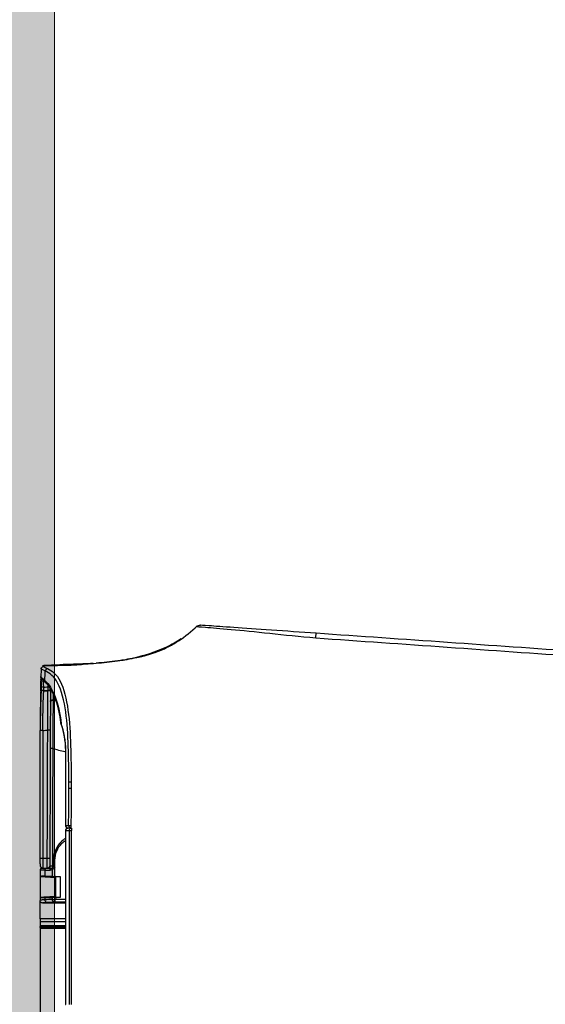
# Model space of a CAD drawing. Header units: millimetres. Extents: x 922208 to 1069538, y -182208 to -99877.
# Tile 40 of 256: x 971100 to 971202, y -170496 to -170304. Entities that reach past the tile are written whole.
import ezdxf

# ---------------------------------------------------------------- set-up
doc = ezdxf.new("R2010")
doc.units = ezdxf.units.MM
doc.header["$MEASUREMENT"] = 0
doc.linetypes.add('HIDDEN', pattern=[20, 10, -10])
doc.layers.add('IS_KLIM_urządzenia', color=3, linetype='Continuous')
for name, color, linetype, lineweight in [('IS_POWRÓT', 5, 'HIDDEN', 30), ('Nowe_220-A Ściany_Nr_pióra__19', 255, 'Continuous', 0), ('Nowe_220-A Ściany_Nr_pióra__27', 7, 'Continuous', 25)]:
    doc.layers.add(name, color=color, linetype=linetype, lineweight=lineweight)

# ---------------------------------------------------------------- blocks, each defined once
blk = doc.blocks.new('parter01')
at = {"layer": 'Nowe_220-A Ściany_Nr_pióra__19', "linetype": 'Continuous', "lineweight": 0}
blk.add_hatch(color=255, dxfattribs=at).paths.add_polyline_path([(971106.55074, -110150.02068), (970866.55073, -110150.02068), (970866.55073, -111767.85763), (971106.55074, -111767.85763)])
at = {"layer": 'Nowe_220-A Ściany_Nr_pióra__27', "color": 7, "linetype": 'Continuous', "lineweight": 0}
blk.add_lwpolyline([(971106.55073, -111767.85763), (971106.55073, -110150.02068)], dxfattribs=at)
blk = doc.blocks.new('G$CFEA986A8')
at = {"layer": 'IS_KLIM_urządzenia', "linetype": 'Continuous'}
for p, q in [((53.93, 200.11), (53.93, 200.96)), ((54.23, 201.26), (55.52, 201.26)), ((54.24, 200.26), (54.24, 199.31)), ((55.48, 200.26), (54.24, 200.26)), ((55.51, 198.89), (55.48, 200.26)), ((55.52, 201.26), (55.54, 201.26)), ((55.54, 201.26), (55.69, 198.26)), ((55.54, 201.26), (59.6, 201.26)), ((59.62, 201.26), (60.17, 201.26)), ((60.06, 200.26), (59.65, 200.26)), ((64.28, 201.26), (65.29, 201.26)), ((65.09, 201.06), (65.09, 200.26)), ((65.09, 200.26), (65.09, 196.29)), ((65.49, 201.26), (65.29, 201.26)), ((65.29, 200.27), (65.29, 201.26)), ((65.29, 200.27), (65.49, 200.27)), ((65.29, 196.29), (65.29, 200.27)), ((65.49, 201.26), (209.47, 201.26)), ((65.49, 201.26), (65.49, 200.27)), ((65.49, 200.27), (65.5, 196.29)), ((65.69, 200.26), (65.69, 201.06)), ((65.7, 196.29), (65.69, 200.26)), ((53.93, 199.16), (53.93, 200.11)), ((46.54, 196.29), (46.54, 196.24)), ((46.54, 195.58), (46.54, 195.13)), ((80.5, 196.29), (80.5, 196.24))]:
    blk.add_line(p, q, dxfattribs=at)
for centre, radius, start, end in [((18.72, 200.56), 0.5, 357.7294, 89), ((65.29, 201.06), 0.2, 90, 179.94), ((65.49, 201.06), 0.2, 0.06, 90), ((25.66, 196.65), 0.5, 72.0675, 83.6302)]:
    blk.add_arc(centre, radius, start, end, dxfattribs=at)
at = {"layer": 'IS_KLIM_urządzenia', "linetype": 'Continuous', "extrusion": (0, 0, -1)}
for centre, radius, start, end in [((-54.23, 200.96), 0.3, 0, 90), ((-18.69, 199.74), 0.5, 182.0496, 269.8), ((-45.54, 195.79), 0.5, 90, 180), ((-46.54, 195.79), 0.5, 0, 90)]:
    blk.add_arc(centre, radius, start, end, dxfattribs=at)
at = {"layer": 'IS_KLIM_urządzenia', "linetype": 'Continuous'}
for centre, major_axis, ratio, start_param, end_param in [((14.93, 200.53), (-0.026, 0.499), 0.9983, 0, 1.502362), ((15.36, 199.79), (0.457, 0.203), 0.909388, 1.232542, 2.687909), ((16.45, 200.61), (0.144, 0.479), 0.997743, 0.012939, 0.345034), ((16.95, 200.59), (-0.009, -0.5), 0.866632, 1.552217, 3.141593), ((17.2, 199.87), (0.375, 0.331), 0.874767, 6.258498, 7.242676), ((18.12, 200.57), (-0.009, -0.5), 0.86661, 1.552873, 3.141593), ((26.93, 200.73), (0, 0.5), 0.034873, 4.714126, 6.335137), ((26.98, 200.73), (0, -0.5), 0.034873, 1.572542, 3.193553), ((51.98, 200.73), (0, -0.5), 0.034873, 1.572542, 3.193984), ((54.23, 200.11), (-0.3, 0), 0.500503, 4.682189, 6.283185), ((60.06, 200.01), (-0.499, 0.025), 0.499537, 3.242371, 4.737227), ((60.17, 200.76), (0, 0.5), 0.996195, 4.713166, 6.283185), ((65.29, 200.26), (0.2, 0), 0.005236, 1.570788, 3.141593), ((65.49, 200.26), (0.2, 0), 0.005236, 0, 1.570791), ((18.08, 199.73), (-0.002, 0.5), 0.86639, 4.116092, 4.679302), ((21.31, 198.76), (-0.002, 0.49), 0.738248, 0, 1.638372), ((26.9, 199.77), (0.002, -0.5), 0.034879, 0, 1.57242), ((51.98, 199.85), (0.002, -0.5), 0.034879, 0, 1.57242), ((52.33, 198.36), (0, 0.3), 0.034873, 4.714134, 6.283185), ((53.41, 199.86), (0.002, -0.5), 0.988846, 0, 1.567605), ((53.43, 199.83), (-0.5, 0), 0.97477, 1.576144, 3.141593), ((53.43, 198.86), (-0.5, 0), 0.003693, 1.579523, 2.534048), ((53.43, 198.36), (0, 0.3), 0.034873, 4.714134, 6.283185), ((53.65, 198.39), (0.084, -0.288), 0.033955, 1.562656, 3.141593), ((54.11, 198.74), (-0.256, 0.157), 0.454954, 4.950735, 6.283185), ((54.23, 199.16), (-0.3, 0), 0.500503, 4.682189, 6.283185), ((59.99, 198.58), (-0.499, 0.025), 0.499537, 3.242371, 4.737227), ((59.98, 198.33), (0.5, 0), 0.001724, 0.087267, 1.535915), ((25.66, 196.65), (0.055, 0.497), 0.256635, 6.28316, 6.727423), ((25.66, 196.65), (-0.154, -0.476), 0.571177, 3.141593, 3.672186), ((30.87, 195.79), (0, 0.5), 0.010876, 0, 0.428815), ((45.54, 195.79), (0, 0.5), 0.009623, 0, 0.426438), ((45.54, 195.79), (-0.5, 0), 0.910452, 3.141593, 4.716369), ((45.54, 195.22), (-0.5, 0), 0.910238, 3.141593, 4.716614), ((45.54, 195.22), (-0.001, 0.5), 0.004977, 0.42694, 1.572622), ((45.54, 195.22), (-0.5, 0), 0.001837, 1.565823, 3.141593), ((46.54, 195.79), (-0.5, 0), 0.894842, 4.712389, 6.283185), ((46.54, 195.13), (-0.5, 0), 0.894842, 4.712389, 6.283185), ((46.54, 195.13), (-0.5, 0), 0.001524, 0, 1.570796)]:
    blk.add_ellipse(centre, major_axis=major_axis, ratio=ratio, start_param=start_param, end_param=end_param, dxfattribs=at)
at = {"layer": 'IS_KLIM_urządzenia', "linetype": 'Continuous', "extrusion": (0, 0, -1)}
for centre, major_axis, ratio, start_param, end_param in [((54.23, 199.26), (0, -2), 0.005231, 3.141593, 4.188473), ((55.62, 199.26), (0.11, -2), 0.052397, 2.097475, 3.144355), ((53.43, 199.16), (0.479, -0.142), 1, 5.994256, 6.545048), ((53.44, 199.31), (0.771, -0.214), 1, 6.012747, 6.56354)]:
    blk.add_ellipse(centre, major_axis=major_axis, ratio=ratio, start_param=start_param, end_param=end_param, dxfattribs=at)
at = {"layer": 'IS_KLIM_urządzenia', "linetype": 'Continuous'}
for points, knots in [([(14.21, 200.54), (14.17, 199.53), (14.12, 197.84), (14.05, 195.45), (13.98, 193.38), (13.88, 191.32), (13.68, 188.56), (13.37, 185.89), (13.01, 183.93), (12.88, 183.33)], [0, 0, 0, 0, 0.174844, 0.294563, 0.414282, 0.534001, 0.653719, 0.893157, 1, 1, 1, 1]), ([(14.29, 200.81), (14.28, 199.72), (14.24, 198.12), (14.2, 196.18), (14.17, 195.22), (14.15, 194.58), (14.11, 194.03), (14.06, 193.38), (13.96, 192.48), (13.91, 191.88), (13.89, 191.63)], [0, 0, 0, 0, 0.261726, 0.374815, 0.426057, 0.47543, 0.525874, 0.58018, 0.704159, 1, 1, 1, 1]), ([(14.21, 200.54), (14.21, 200.54), (14.21, 200.54), (14.21, 200.54), (14.24, 200.54), (14.28, 200.54), (14.28, 200.54), (14.28, 200.54)], [0, 0, 0, 0, 0.184418, 0.184418, 0.99996, 0.99996, 1, 1, 1, 1]), ([(14.91, 201.03), (14.8, 201.03), (14.8, 201.03), (14.72, 201.02), (14.69, 201.02), (14.69, 201.02)], [0, 0, 0, 0, 0.500965, 0.500965, 1, 1, 1, 1]), ([(14.91, 201.03), (15.24, 201.05), (15.57, 201.07), (16.08, 201.09), (16.24, 201.1), (16.41, 201.11)], [0, 0, 0, 0, 0.665624, 0.665624, 1, 1, 1, 1]), ([(17.18, 200.33), (16.78, 200.31), (16.38, 200.3), (15.77, 200.27), (15.55, 200.26), (15.33, 200.25)], [0, 0, 0, 0, 0.64643, 0.64643, 1, 1, 1, 1]), ([(37.02, 195.65), (34.71, 195.64), (32.4, 195.69), (27.8, 195.82), (25.48, 195.94), (21.18, 196.55), (19.11, 197.06), (16.41, 198.49), (15.73, 199.37), (15.33, 200.25)], [0, 0, 0, 0, 0.25, 0.25, 0.5, 0.5, 0.75, 0.75, 1, 1, 1, 1]), ([(17.58, 200.19), (17.53, 200.24), (17.28, 200.53), (17.02, 200.81), (16.81, 200.97), (16.69, 201.07), (16.57, 201.09), (16.54, 201.1)], [0, 0, 0, 0, 0.095996, 0.59266, 0.84646, 0.967214, 1, 1, 1, 1]), ([(19.22, 201.14), (18.71, 201.12), (17.99, 201.09), (17.43, 201.08), (17.25, 201.08)], [0, 0, 0, 0, 0.627909, 1, 1, 1, 1]), ([(18.55, 200.55), (18.38, 200.55), (18.22, 200.56), (17.83, 200.56), (17.6, 200.57), (17.38, 200.57)], [0, 0, 0, 0, 0.427577, 0.427577, 1, 1, 1, 1]), ([(18.12, 201.07), (18.26, 201.06), (18.38, 201.06), (18.64, 201.06), (18.72, 201.06), (18.72, 201.06)], [0, 0, 0, 0, 0.352743, 0.352743, 1, 1, 1, 1]), ([(18.52, 199.72), (18.52, 199.8), (18.52, 199.88), (18.53, 200.16), (18.54, 200.35), (18.55, 200.55)], [0, 0, 0, 0, 0.293814, 0.293814, 1, 1, 1, 1]), ([(18.72, 201.06), (18.72, 201.06), (19.6, 201.08), (22.63, 201.19), (24.74, 201.23), (26.93, 201.23)], [0, 0, 0, 0, 0.5, 0.5, 1, 1, 1, 1]), ([(19.22, 200.54), (19.21, 200.34), (19.2, 200.13), (19.19, 199.86), (19.19, 199.79), (19.18, 199.72)], [0, 0, 0, 0, 0.736288, 0.736288, 1, 1, 1, 1]), ([(19.22, 201.14), (19.58, 201.15), (20.3, 201.17), (21.53, 201.2), (23.05, 201.22), (24.87, 201.23), (26.28, 201.23), (26.98, 201.23)], [0, 0, 0, 0, 0.163195, 0.329907, 0.49928, 0.750989, 1, 1, 1, 1]), ([(26.95, 200.73), (24.89, 200.73), (22.89, 200.68), (20.05, 200.57), (19.22, 200.54), (19.22, 200.54)], [0, 0, 0, 0, 0.5, 0.5, 1, 1, 1, 1]), ([(26.95, 200.73), (26.95, 200.72), (26.95, 200.7), (26.94, 200.38), (26.92, 200.07), (26.91, 199.77)], [0, 0, 0, 0, 0.050907, 0.050907, 1, 1, 1, 1]), ([(26.99, 200.73), (27.33, 200.73), (27.66, 200.73), (29.33, 200.73), (30.66, 200.73), (37.32, 200.73), (42.65, 200.73), (49.32, 200.73), (50.66, 200.73), (52, 200.73)], [0, 0, 0, 0, 0.039967, 0.039967, 0.199835, 0.199835, 0.839306, 0.839306, 1, 1, 1, 1]), ([(53.93, 200.67), (53.93, 200.68), (53.93, 200.75), (53.89, 200.86), (53.81, 200.99), (53.72, 201.07), (53.63, 201.12), (53.56, 201.15), (53.47, 201.17), (53.32, 201.19), (53.02, 201.21), (52.48, 201.23), (52.05, 201.23), (51.82, 201.23), (51.78, 201.23)], [0, 0, 0, 0, 0.008737, 0.069232, 0.117614, 0.159413, 0.196322, 0.230426, 0.272625, 0.360337, 0.57868, 0.76722, 0.964188, 1, 1, 1, 1]), ([(52, 200.73), (52.12, 200.73), (52.25, 200.73), (52.58, 200.73), (52.8, 200.73), (53.18, 200.72), (53.35, 200.71), (53.63, 200.7), (53.74, 200.69), (53.89, 200.68), (53.93, 200.67), (53.93, 200.66)], [0, 0, 0, 0, 0.119883, 0.119883, 0.339691, 0.339691, 0.55974, 0.55974, 0.779888, 0.779888, 1, 1, 1, 1]), ([(59.65, 200.26), (59.66, 200.45), (59.66, 200.63), (59.66, 200.92), (59.65, 201.04), (59.64, 201.21), (59.63, 201.26), (59.62, 201.26)], [0, 0, 0, 0, 0.320954, 0.320954, 0.641904, 0.641904, 1, 1, 1, 1]), ([(59.99, 198.83), (60, 199.08), (60.01, 199.33), (60.04, 199.8), (60.05, 200.03), (60.06, 200.26)], [0, 0, 0, 0, 0.522709, 0.522709, 1, 1, 1, 1]), ([(60.06, 200.26), (60.07, 200.47), (60.08, 200.67), (60.1, 200.96), (60.11, 201.07), (60.14, 201.22), (60.16, 201.26), (60.17, 201.26)], [0, 0, 0, 0, 0.353708, 0.353708, 0.676927, 0.676927, 1, 1, 1, 1]), ([(63.8, 201.26), (62.76, 201.26), (61.72, 201.26), (60.66, 201.26), (60.64, 201.26), (60.48, 201.26), (60.33, 201.26), (60.18, 201.26)], [0, 0, 0, 0, 0.863472, 0.863472, 0.877231, 0.877231, 1, 1, 1, 1]), ([(60.67, 200.76), (60.65, 200.76), (60.64, 200.73), (60.61, 200.62), (60.6, 200.54), (60.57, 200.31), (60.56, 200.17), (60.56, 200.01)], [0, 0, 0, 0, 0.323211, 0.323211, 0.646457, 0.646457, 1, 1, 1, 1]), ([(14.86, 199.79), (15.27, 198.9), (15.97, 198.03), (18.72, 196.62), (20.82, 196.12), (25.21, 195.49), (27.58, 195.36), (32.29, 195.23), (34.65, 195.19), (37.02, 195.19)], [0, 0, 0, 0, 0.25, 0.25, 0.5, 0.5, 0.75, 0.75, 1, 1, 1, 1]), ([(25.22, 197.23), (24.9, 197.26), (23.92, 197.39), (22.4, 197.73), (20.73, 198.24), (19.32, 198.86), (18.3, 199.5), (17.85, 199.92), (17.7, 200.1)], [0, 0, 0, 0, 0.087973, 0.275439, 0.466673, 0.659321, 0.855696, 1, 1, 1, 1]), ([(19.17, 199.24), (19.58, 199.24), (20.23, 199.24), (22.58, 199.25), (24.7, 199.26), (26.9, 199.27)], [0, 0, 0, 0, 0.359642, 0.359642, 1, 1, 1, 1]), ([(26.91, 199.77), (24.85, 199.75), (22.86, 199.74), (20.02, 199.72), (19.18, 199.72), (19.18, 199.72)], [0, 0, 0, 0, 0.5, 0.5, 1, 1, 1, 1]), ([(19.71, 198.73), (19.85, 198.73), (20, 198.72), (20.4, 198.72), (20.63, 198.72), (20.94, 198.72)], [0, 0, 0, 0, 0.37651, 0.37651, 1, 1, 1, 1]), ([(20.94, 198.72), (20.95, 198.72), (20.96, 198.72), (20.97, 198.72), (20.97, 198.72), (20.97, 198.72), (20.97, 198.72), (20.97, 198.71), (20.97, 198.71), (20.97, 198.71), (20.97, 198.71), (20.98, 198.71), (20.98, 198.71), (20.98, 198.71)], [0, 0, 0, 0, 0.615634, 0.615634, 0.835116, 0.835116, 0.937229, 0.937229, 0.970666, 0.970666, 0.991316, 0.991316, 1, 1, 1, 1]), ([(21.06, 198.72), (22.51, 198.73), (24.09, 198.74), (27.27, 198.76), (28.87, 198.77), (30.48, 198.77)], [0, 0, 0, 0, 0.5, 0.5, 1, 1, 1, 1]), ([(21.11, 198.73), (21.11, 198.75), (21.11, 198.77), (21.11, 198.81), (21.11, 198.83), (21.11, 198.89), (21.12, 198.93), (21.14, 199.02), (21.15, 199.07), (21.18, 199.15), (21.2, 199.18), (21.24, 199.23), (21.27, 199.24), (21.29, 199.25), (21.3, 199.25), (21.3, 199.25)], [0, 0, 0, 0, 0.079375, 0.079375, 0.152142, 0.152142, 0.308093, 0.308093, 0.533795, 0.533795, 0.744603, 0.744603, 0.955402, 0.955402, 1, 1, 1, 1]), ([(26.9, 199.27), (27.23, 199.27), (27.56, 199.27), (29.23, 199.27), (30.56, 199.28), (37.22, 199.3), (42.55, 199.32), (49.25, 199.34), (50.62, 199.35), (51.98, 199.35)], [0, 0, 0, 0, 0.039838, 0.039838, 0.199192, 0.199192, 0.836607, 0.836607, 1, 1, 1, 1]), ([(52, 199.85), (51.67, 199.85), (51.33, 199.85), (49.67, 199.85), (48.33, 199.84), (41.67, 199.82), (36.34, 199.8), (29.65, 199.78), (28.28, 199.77), (26.91, 199.77)], [0, 0, 0, 0, 0.039838, 0.039838, 0.199192, 0.199192, 0.836607, 0.836607, 1, 1, 1, 1]), ([(30.48, 198.78), (30.48, 198.84), (30.48, 198.89), (30.48, 199), (30.48, 199.05), (30.48, 199.14), (30.48, 199.17), (30.48, 199.23), (30.48, 199.25), (30.49, 199.27), (30.49, 199.28), (30.49, 199.28), (30.49, 199.28), (30.49, 199.28)], [0, 0, 0, 0, 0.215384, 0.215384, 0.430768, 0.430768, 0.646164, 0.646164, 0.861588, 0.861588, 0.968092, 0.968092, 1, 1, 1, 1]), ([(30.48, 198.78), (30.81, 198.78), (31.14, 198.78), (32.81, 198.79), (34.14, 198.79), (40.81, 198.82), (46.14, 198.83), (52.13, 198.86), (52.78, 198.86), (53.43, 198.86)], [0, 0, 0, 0, 0.043508, 0.043508, 0.217737, 0.217737, 0.914651, 0.914651, 1, 1, 1, 1]), ([(48.08, 196.29), (48.28, 196.62), (48.52, 196.92), (49.71, 198.11), (51.01, 198.66), (52.33, 198.66)], [0, 0, 0, 0, 0.226904, 0.226904, 1, 1, 1, 1]), ([(52.34, 198.36), (51.1, 198.36), (49.89, 197.85), (48.81, 196.78), (48.63, 196.55), (48.46, 196.31)], [0, 0, 0, 0, 0.807469, 0.807469, 1, 1, 1, 1]), ([(51.98, 199.35), (52.17, 199.35), (52.36, 199.35), (52.68, 199.36), (52.83, 199.36), (53.07, 199.36), (53.18, 199.36), (53.34, 199.36), (53.39, 199.36), (53.41, 199.36)], [0, 0, 0, 0, 0.270422, 0.270422, 0.513615, 0.513615, 0.756808, 0.756808, 1, 1, 1, 1]), ([(53.91, 199.86), (53.87, 199.86), (53.8, 199.86), (53.59, 199.86), (53.45, 199.86), (53.12, 199.86), (52.93, 199.86), (52.5, 199.86), (52.25, 199.85), (52, 199.85)], [0, 0, 0, 0, 0.243193, 0.243193, 0.486385, 0.486385, 0.729578, 0.729578, 1, 1, 1, 1]), ([(52.33, 198.66), (52.53, 198.66), (52.73, 198.66), (53.1, 198.66), (53.26, 198.66), (53.43, 198.66)], [0, 0, 0, 0, 0.545123, 0.545123, 1, 1, 1, 1]), ([(53.44, 198.36), (53.24, 198.36), (53.04, 198.36), (52.67, 198.36), (52.51, 198.36), (52.34, 198.36)], [0, 0, 0, 0, 0.545123, 0.545123, 1, 1, 1, 1]), ([(53.43, 199.35), (53.43, 199.33), (53.43, 199.31), (53.43, 199.25), (53.43, 199.21), (53.43, 199.13), (53.43, 199.07), (53.43, 198.97), (53.43, 198.91), (53.43, 198.86)], [0, 0, 0, 0, 0.251437, 0.251437, 0.502865, 0.502865, 0.754279, 0.754279, 1, 1, 1, 1]), ([(53.86, 198.9), (53.85, 198.88), (53.84, 198.87), (53.8, 198.82), (53.77, 198.79), (53.73, 198.76), (53.72, 198.75), (53.67, 198.72), (53.62, 198.69), (53.57, 198.68)], [0, 0, 0, 0, 0.160482, 0.160482, 0.52212, 0.52212, 0.58886, 0.58886, 1, 1, 1, 1]), ([(53.67, 198.39), (53.75, 198.43), (53.83, 198.48), (53.97, 198.62), (54.03, 198.71), (54.09, 198.82), (54.11, 198.86), (54.12, 198.89)], [0, 0, 0, 0, 0.391531, 0.391531, 0.834377, 0.834377, 1, 1, 1, 1]), ([(55.51, 198.89), (55.51, 198.79), (55.51, 198.68), (55.52, 198.51), (55.52, 198.45), (55.53, 198.39)], [0, 0, 0, 0, 0.64422, 0.64422, 1, 1, 1, 1]), ([(55.59, 197.26), (55.57, 197.59), (55.55, 197.93), (55.53, 198.3), (55.53, 198.35), (55.53, 198.39)], [0, 0, 0, 0, 0.885108, 0.885108, 1, 1, 1, 1]), ([(55.59, 197.26), (55.58, 197.37), (55.58, 197.49), (55.57, 197.7), (55.57, 197.8), (55.56, 197.97), (55.57, 198.05), (55.57, 198.17), (55.57, 198.21), (55.58, 198.25), (55.58, 198.26), (55.59, 198.26)], [0, 0, 0, 0, 0.214139, 0.214139, 0.428302, 0.428302, 0.642148, 0.642148, 0.856248, 0.856248, 1, 1, 1, 1]), ([(55.59, 198.26), (56.25, 198.26), (56.92, 198.26), (58.24, 198.26), (58.89, 198.26), (59.55, 198.26)], [0, 0, 0, 0, 0.504617, 0.504617, 1, 1, 1, 1]), ([(59.6, 198.3), (59.6, 198.29), (59.6, 198.27), (59.58, 197.93), (59.57, 197.59), (59.55, 197.26)], [0, 0, 0, 0, 0.042191, 0.042191, 1, 1, 1, 1]), ([(59.55, 198.26), (59.55, 198.26), (59.56, 198.24), (59.57, 198.17), (59.57, 198.11), (59.57, 197.97), (59.57, 197.89), (59.57, 197.7), (59.56, 197.59), (59.56, 197.41), (59.55, 197.34), (59.55, 197.26)], [0, 0, 0, 0, 0.214776, 0.214776, 0.429554, 0.429554, 0.644336, 0.644336, 0.859321, 0.859321, 1, 1, 1, 1]), ([(59.6, 198.3), (59.61, 198.42), (59.61, 198.53), (59.62, 198.7), (59.62, 198.75), (59.62, 198.81)], [0, 0, 0, 0, 0.65065, 0.65065, 1, 1, 1, 1]), ([(59.99, 198.83), (59.99, 198.75), (59.99, 198.67), (59.99, 198.51), (60, 198.42), (60, 198.33), (60, 198.33), (60, 198.33)], [0, 0, 0, 0, 0.501708, 0.501708, 0.983156, 0.983156, 1, 1, 1, 1]), ([(60.56, 200.01), (60.54, 199.72), (60.53, 199.43), (60.5, 198.96), (60.49, 198.77), (60.48, 198.58)], [0, 0, 0, 0, 0.604042, 0.604042, 1, 1, 1, 1]), ([(60.48, 198.33), (60.48, 198.34), (60.48, 198.35), (60.48, 198.39), (60.48, 198.42), (60.48, 198.5), (60.48, 198.54), (60.48, 198.58)], [0, 0, 0, 0, 0.109897, 0.109897, 0.498525, 0.498525, 1, 1, 1, 1]), ([(13.84, 190.86), (13.85, 191.05), (13.99, 193.24), (14.05, 195.43), (14.11, 197.43)], [0, 0, 0, 0, 0.087292, 1, 1, 1, 1]), ([(59.55, 197.26), (58.88, 197.26), (58.22, 197.26), (56.9, 197.26), (56.24, 197.26), (55.59, 197.26)], [0, 0, 0, 0, 0.504597, 0.504597, 1, 1, 1, 1]), ([(30.87, 196.29), (34.81, 196.29), (38.74, 196.29), (43.63, 196.29), (44.58, 196.29), (45.54, 196.29)], [0, 0, 0, 0, 0.804889, 0.804889, 1, 1, 1, 1]), ([(45.54, 196.25), (45.37, 196.25), (45.2, 196.25), (43.71, 196.25), (42.37, 196.25), (37.65, 196.25), (34.26, 196.25), (30.87, 196.25)], [0, 0, 0, 0, 0.033958, 0.033958, 0.30672, 0.30672, 1, 1, 1, 1]), ([(37.02, 195.65), (37.02, 195.62), (37.02, 195.58), (37.02, 195.52), (37.02, 195.51), (37.02, 195.46), (37.02, 195.41), (37.02, 195.3), (37.02, 195.25), (37.02, 195.19)], [0, 0, 0, 0, 0.339646, 0.339646, 0.410746, 0.410746, 0.705373, 0.705373, 1, 1, 1, 1]), ([(37.04, 195.19), (37.45, 195.19), (37.86, 195.19), (38.27, 195.2), (38.27, 195.2), (38.27, 195.2)], [0, 0, 0, 0, 0.999951, 0.999951, 1, 1, 1, 1]), ([(45.54, 196.25), (45.54, 196.11), (45.54, 195.97), (45.54, 195.78), (45.54, 195.73), (45.54, 195.68)], [0, 0, 0, 0, 0.728288, 0.728288, 1, 1, 1, 1]), ([(46.54, 196.29), (46.71, 196.29), (46.87, 196.29), (48.37, 196.29), (49.71, 196.29), (56.37, 196.29), (61.71, 196.29), (71.52, 196.29), (76.01, 196.29), (80.5, 196.29)], [0, 0, 0, 0, 0.014724, 0.014724, 0.13252, 0.13252, 0.603704, 0.603704, 1, 1, 1, 1]), ([(46.54, 196.24), (46.54, 196.09), (46.54, 195.94), (46.54, 195.72), (46.54, 195.65), (46.54, 195.58)], [0, 0, 0, 0, 0.674851, 0.674851, 1, 1, 1, 1]), ([(13.2, 185.01), (13.26, 185.37), (13.53, 187.14), (13.7, 188.92), (13.8, 190.33)], [0, 0, 0, 0, 0.205915, 1, 1, 1, 1]), ([(9.04, 173.7), (9.64, 174.6), (10.17, 175.55), (11.68, 178.7), (12.38, 180.96), (12.99, 183.86), (13.1, 184.44), (13.2, 185.01)], [0, 0, 0, 0, 0.27031, 0.27031, 0.856348, 0.856348, 1, 1, 1, 1]), ([(12.9, 183.43), (12.87, 183.23), (12.78, 182.78), (12.61, 181.92), (12.45, 181.22), (12.25, 180.45), (11.92, 179.33), (11.37, 177.81), (10.52, 175.99), (9.02, 173.44), (7.61, 171.66), (6.52, 170.55)], [0, 0, 0, 0, 0.131561, 0.187092, 0.238012, 0.287017, 0.336427, 0.442316, 0.562752, 0.698039, 1, 1, 1, 1]), ([(7.97, 147.33), (7.76, 150.33), (7.55, 153.27), (7.16, 158.8), (6.99, 161.31), (6.7, 165.47), (6.58, 167.12), (6.43, 169.36), (6.39, 169.93), (6.39, 169.93)], [0, 0, 0, 0, 0.25, 0.25, 0.5, 0.5, 0.75, 0.75, 1, 1, 1, 1]), ([(6.65, 170.69), (6.65, 170.69), (6.7, 170.09), (6.87, 167.77), (7, 166.06), (7.4, 161.8), (7.67, 159.23), (8.26, 153.53), (8.57, 150.5), (8.86, 147.39)], [0, 0, 0, 0, 0.25, 0.25, 0.5, 0.5, 0.75, 0.75, 1, 1, 1, 1]), ([(8.86, 147.39), (8.75, 147.38), (8.64, 147.38), (8.43, 147.36), (8.34, 147.36), (8.18, 147.34), (8.12, 147.34), (8.03, 147.33), (8, 147.33), (7.97, 147.33), (7.97, 147.33), (7.97, 147.33)], [0, 0, 0, 0, 0.230435, 0.230435, 0.460869, 0.460869, 0.691304, 0.691304, 0.881057, 0.881057, 1, 1, 1, 1]), ([(8.86, 147.39), (8.86, 147.39), (8.86, 147.39), (8.86, 147.39), (8.86, 147.39), (8.86, 147.39)], [0, 0, 0, 0, 0.629495, 0.629495, 1, 1, 1, 1])]:
    blk.add_open_spline(points, degree=3, knots=knots, dxfattribs=at)
for points, degree in [([(14.29, 200.54), (14.32, 200.54), (14.34, 200.54), (14.43, 200.54)], 3), ([(14.43, 200.54), (14.51, 200.54), (14.64, 200.28), (14.86, 199.79)], 3), ([(15.33, 200.25), (15.11, 200.77), (14.98, 201.04), (14.91, 201.03)], 3), ([(16.59, 201.08), (16.51, 201.13), (16.41, 201.1)], 2), ([(16.41, 201.11), (16.42, 201.11), (16.42, 201.11), (16.42, 201.11)], 3), ([(16.42, 201.11), (16.51, 201.08), (16.77, 200.81), (17.18, 200.33)], 3), ([(16.54, 201.09), (16.65, 201.09), (16.79, 201.09), (16.96, 201.09)], 3), ([(16.96, 201.09), (17.35, 201.08), (17.74, 201.07), (18.12, 201.07)], 3), ([(17.18, 200.33), (18.51, 198.82), (21.65, 197.56), (25.65, 197.11)], 3), ([(17.7, 200.1), (17.59, 200.2)], 1), ([(19.22, 200.54), (19.22, 200.54), (18.99, 200.54), (18.55, 200.55)], 3), ([(19.18, 199.72), (19.19, 199.99), (19.2, 200.26), (19.22, 200.54)], 3), ([(19.22, 200.54), (19.21, 200.31), (19.2, 200.08), (19.19, 199.85)], 3), ([(26.99, 200.73), (26.98, 200.73), (26.97, 200.73), (26.95, 200.73)], 3), ([(51.98, 201.23), (43.65, 201.23), (35.31, 201.23), (26.98, 201.23)], 3), ([(52, 199.85), (52, 200.15), (52, 200.44), (52, 200.73)], 3), ([(53.93, 200.66), (53.93, 200.47), (53.93, 200.29), (53.93, 200.11)], 3), ([(59.45, 198.26), (59.5, 199.26), (59.55, 200.26), (59.6, 201.26)], 3), ([(59.6, 201.26), (59.6, 201.26), (59.61, 201.26), (59.62, 201.26)], 3), ([(59.65, 200.26), (59.64, 199.78), (59.63, 199.29), (59.62, 198.81)], 3), ([(60.17, 201.26), (60.17, 201.26), (60.18, 201.26), (60.18, 201.26)], 3), ([(60.68, 200.76), (60.67, 200.76), (60.67, 200.76), (60.67, 200.76)], 3), ([(60.68, 200.76), (60.68, 199.27), (60.68, 197.78), (60.68, 196.29)], 3), ([(63.8, 196.29), (63.8, 197.95), (63.8, 199.6), (63.8, 201.26)], 3), ([(63.8, 201.26), (63.96, 201.26), (64.12, 201.26), (64.28, 201.26)], 3), ([(64.28, 201.26), (64.28, 199.6), (64.28, 197.95), (64.28, 196.29)], 3), ([(18.11, 199.72), (18.24, 199.72), (18.38, 199.72), (18.52, 199.72)], 3), ([(18.52, 199.72), (18.96, 199.72), (19.18, 199.72), (19.18, 199.72)], 3), ([(19.16, 199.01), (19.17, 199.25), (19.18, 199.48), (19.18, 199.72)], 3), ([(19.18, 199.72), (19.18, 199.48), (19.17, 199.24), (19.16, 199)], 3), ([(19.19, 199.85), (19.19, 199.92), (19.19, 199.98), (19.2, 200.05)], 3), ([(20.98, 198.71), (21.01, 198.72), (21.06, 198.72), (21.11, 198.73)], 3), ([(21.06, 198.72), (21.08, 198.53), (21.1, 198.34), (21.12, 198.15)], 3), ([(30.48, 198.77), (30.48, 198.78), (30.48, 198.78), (30.48, 198.78)], 3), ([(31.12, 196.41), (30.98, 197.21), (30.77, 198), (30.48, 198.77)], 3), ([(53.41, 199.36), (53.43, 199.36), (53.43, 199.35), (53.43, 199.35)], 3), ([(53.43, 198.66), (53.48, 198.66), (53.52, 198.66), (53.57, 198.68)], 3), ([(53.67, 198.39), (53.59, 198.37), (53.52, 198.36), (53.44, 198.36)], 3), ([(55.53, 198.39), (54.91, 198.39), (54.29, 198.39), (53.67, 198.39)], 3), ([(54.12, 198.89), (54.58, 198.89), (55.05, 198.89), (55.51, 198.89)], 3), ([(60, 198.33), (59.87, 198.32), (59.73, 198.31), (59.6, 198.3)], 3), ([(59.99, 198.83), (59.86, 198.82), (59.74, 198.81), (59.62, 198.81)], 3), ([(60, 196.29), (60, 196.97), (60, 197.65), (60, 198.33)], 3), ([(60.48, 198.33), (60.48, 197.65), (60.48, 196.97), (60.48, 196.29)], 3), ([(13.91, 192.08), (14.01, 193.86), (14.05, 195.65), (14.11, 197.43)], 3), ([(25.72, 197.16), (25.22, 197.23)], 1), ([(30.87, 196.25), (28.93, 196.25), (27.16, 196.62), (25.65, 197.11)], 3), ([(25.81, 197.13), (26.03, 197.06), (26.25, 196.99), (26.47, 196.93)], 3), ([(25.81, 197.13), (27.26, 196.66), (29, 196.29), (30.87, 196.29)], 3), ([(28.66, 196.46), (28.68, 196.45), (28.7, 196.45), (28.72, 196.45)], 3), ([(38.27, 195.65), (37.85, 195.65), (37.44, 195.65), (37.02, 195.65)], 3), ([(37.02, 195.19), (37.02, 195.19), (37.03, 195.19), (37.04, 195.19)], 3), ([(45.54, 195.68), (43.12, 195.67), (40.69, 195.66), (38.27, 195.65)], 3), ([(38.27, 195.65), (38.27, 195.57), (38.27, 195.39), (38.27, 195.2)], 3), ([(38.27, 195.2), (40.7, 195.21), (43.12, 195.22), (45.54, 195.22)], 3), ([(46.04, 195.22), (46.04, 195.41), (46.04, 195.6), (46.04, 195.79)], 3), ([(46.04, 195.13), (46.04, 195.16), (46.04, 195.19), (46.04, 195.22)], 3), ([(80.5, 196.24), (69.18, 196.24), (57.86, 196.24), (46.54, 196.24)], 3), ([(46.54, 195.58), (57.86, 195.58), (69.18, 195.58), (80.5, 195.58)], 3), ([(50.72, 195.13), (49.33, 195.13), (47.93, 195.13), (46.54, 195.13)], 3), ([(80.5, 195.13), (70.57, 195.13), (60.65, 195.13), (50.72, 195.13)], 3), ([(13.99, 193.69), (13.97, 193.3), (13.95, 192.92), (13.94, 192.54)], 3), ([(13.25, 185.33), (13.23, 185.23), (13.22, 185.12), (13.2, 185.01)], 3), ([(10.41, 176.07), (10.45, 176.13), (10.48, 176.2), (10.52, 176.27)], 3), ([(6.65, 170.69), (6.47, 170.49), (6.37, 170.21), (6.39, 169.93)], 3), ([(11.56, 95.97), (10.36, 113.09), (9.16, 130.21), (7.97, 147.33)], 3), ([(8.86, 147.39), (10.07, 130.27), (11.28, 113.14), (12.48, 96.01)], 3)]:
    blk.add_open_spline(points, degree=degree, dxfattribs=at)

msp = doc.modelspace()

# ---------------------------------------------------------------- block references
at = {"layer": 'IS_POWRÓT', "color": 27, "linetype": 'ByBlock', "lineweight": 30}
msp.add_blockref('parter01', (0, -59685.16), dxfattribs=at)

# ---------------------------------------------------------------- next in the draw order: block references
at = {"layer": 'IS_KLIM_urządzenia', "xscale": -1, "rotation": 90}
msp.add_blockref('G$CFEA986A8', (971304.99, -170415.72), dxfattribs=at)

doc.saveas('drawing.dxf')
